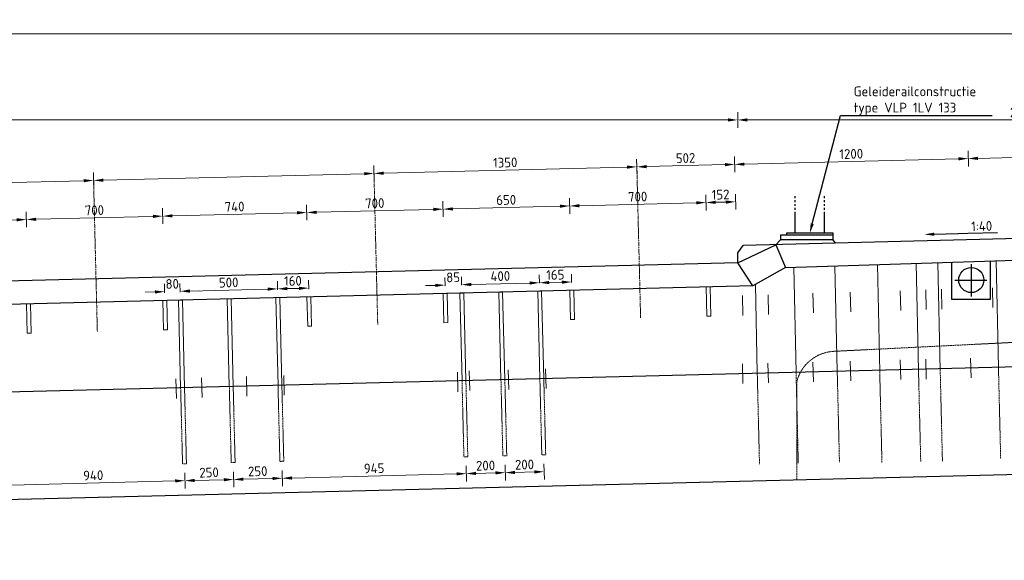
# Model space of a CAD drawing. Header units: millimetres. Extents: x -8028558 to 327273, y -63352 to 83293.
# Tile 170 of 195: x 255739 to 260794, y 13944 to 16718. Entities that reach past the tile are written whole.
import ezdxf
from ezdxf import colors
from ezdxf.entities.mleader import LeaderData, LeaderLine
from ezdxf.math import Vec2, Vec3

# ---------------------------------------------------------------- set-up
doc = ezdxf.new("R2010")
doc.units = ezdxf.units.MM
for name, pattern in [('NLCS-HIDDEN', [4, 2, -2]), ('XX-HART', [13, 4, -2, 1, -2, 4]), ('ZZ-HIDDEN-SO', [4, 2, -2])]:
    doc.linetypes.add(name, pattern=pattern)
for name, color, linetype, lineweight in [('B-CO-BC-BETONVORM-GD', 90, 'Continuous', 25), ('B-CO-BC-BETONVORM-GN', 10, 'ZZ-HIDDEN-SO', 13), ('B-CO-BC-BETONVORM-M', 7, 'Continuous', 18), ('B-CO-BC-STORTNAAD-GD', 10, 'BC-STORTNAAD', 25), ('B-CO-BC-WAPENING_HOOFDWAPENING-G', 170, 'Continuous', 18), ('B-CO-BC-WAPENING_HOOFDWAPENING-GN', 140, 'NLCS-HIDDEN', 13), ('X-XX-AL-HARTLIJN-G', 7, 'XX-HART', 18), ('X-XX-AL-M', 7, 'Continuous', 18), ('X-XX-AL-VERWIJZING-T25', 7, 'Continuous', 25)]:
    doc.layers.add(name, color=color, linetype=linetype, lineweight=lineweight)
doc.styles.add('NLCS-ISO-ANNOTATIEF-T25', font='NLCS-ISO.ttf', dxfattribs={"height": 2.5})
doc.styles.add('NLCS-ISO-MM20-T25', font='NLCS-ISO.ttf', dxfattribs={"height": 50})
doc.linetypes.add('BC-STORTNAAD', pattern='A,15,-1,[175,NLCS.SHX,S=1,R=0,X=0,Y=0],-1', length=17)
doc.dimstyles.new('NLCS-ANNOTATIEF-T25-PIJL_L0_H0', dxfattribs={"dimtxt": 2.5, "dimasz": 2.5, "dimexe": 2, "dimexo": 2, "dimgap": 0.7, "dimtad": 1, "dimdec": 0, "dimzin": 0, "dimdsep": 46, "dimtxsty": 'NLCS-ISO-ANNOTATIEF-T25', "dimcen": 0, "dimdle": 2, "dimclrd": 256, "dimclre": 256, "dimclrt": 256, "dimadec": 0, "dimazin": 0, "dimtfac": 1, "dimtdec": 3, "dimtofl": 0, "dimtmove": 0, "dimatfit": 3, "dimfxl": 2, "dimfxlon": 1, "dimtfillclr": 256, "dimtolj": 1, "dimtzin": 0, "dimlwd": -1, "dimlwe": -1, "dimarcsym": 0})
doc.dimstyles.new('NLCS-MM20-T25-PIJL_L0_H4', dxfattribs={"dimscale": 20, "dimtxt": 2.5, "dimasz": 2.5, "dimexe": 2, "dimexo": 2, "dimgap": 0.7, "dimtad": 1, "dimdec": 0, "dimzin": 0, "dimdsep": 46, "dimtxsty": 'NLCS-ISO-MM20-T25', "dimcen": 0, "dimdle": 2, "dimclrd": 256, "dimclre": 256, "dimclrt": 256, "dimadec": 4, "dimazin": 0, "dimtfac": 1, "dimtdec": 3, "dimtofl": 0, "dimtmove": 0, "dimatfit": 3, "dimfxl": 2, "dimfxlon": 1, "dimtfillclr": 256, "dimtolj": 1, "dimtzin": 0, "dimlwd": -1, "dimlwe": -1, "dimarcsym": 0})

# ---------------------------------------------------------------- blocks, each defined once
blk = doc.blocks.new('*D10')
at = {"layer": 'B-CO-BC-BETONVORM-M', "transparency": 16777216}
for p, q in [((243129.6, 16605.9), (243129.6, 16685.9)), ((262354.4, 16605.9), (262354.4, 16685.9)), ((243179.6, 16645.9), (262304.4, 16645.9))]:
    blk.add_line(p, q, dxfattribs=at)
for points in [[(243179.6, 16654.2), (243179.6, 16637.6), (243129.6, 16645.9)], [(262304.4, 16654.2), (262304.4, 16637.6), (262354.4, 16645.9)]]:
    blk.add_solid(points, dxfattribs=at)
at = {"layer": 'B-CO-BC-BETONVORM-M', "transparency": 16777216, "insert": (252742, 16684.9), "char_height": 50, "attachment_point": 5, "style": 'NLCS-ISO-ANNOTATIEF-T25'}
blk.add_mtext('\\A1;19225', dxfattribs=at)
blk = doc.blocks.new('*D1214')
at = {"layer": 'X-XX-AL-M', "transparency": 16777216}
for p, q in [((244204.6, 16163.4), (244204.6, 16243.4)), ((259424.9, 16163.4), (259424.9, 16243.4)), ((244254.6, 16203.4), (259374.9, 16203.4))]:
    blk.add_line(p, q, dxfattribs=at)
for points in [[(244254.6, 16211.7), (244254.6, 16195.1), (244204.6, 16203.4)], [(259374.9, 16211.7), (259374.9, 16195.1), (259424.9, 16203.4)]]:
    blk.add_solid(points, dxfattribs=at)
at = {"layer": 'X-XX-AL-M', "transparency": 16777216, "insert": (251814.7, 16242.4), "char_height": 50, "attachment_point": 5, "style": 'NLCS-ISO-MM20-T25'}
blk.add_mtext('\\A1;15220', dxfattribs=at)
blk = doc.blocks.new('*D1215')
at = {"layer": 'X-XX-AL-M', "transparency": 16777216}
for p, q in [((259424.9, 16163.4), (259424.9, 16243.4)), ((262354.4, 16163.4), (262354.4, 16243.4)), ((259474.9, 16203.4), (262304.4, 16203.4))]:
    blk.add_line(p, q, dxfattribs=at)
for points in [[(259474.9, 16211.7), (259474.9, 16195.1), (259424.9, 16203.4)], [(262304.4, 16211.7), (262304.4, 16195.1), (262354.4, 16203.4)]]:
    blk.add_solid(points, dxfattribs=at)
at = {"layer": 'X-XX-AL-M', "transparency": 16777216, "insert": (260889.6, 16242.4), "char_height": 50, "attachment_point": 5, "style": 'NLCS-ISO-MM20-T25'}
blk.add_mtext('\\A1;2930', dxfattribs=at)
blk = doc.blocks.new('*D957')
at = {"layer": 'X-XX-AL-M', "transparency": 16777216}
for p, q in [((256119, 15853), (256117, 15932.9)), ((254679.4, 15817), (254677.4, 15896.9)), ((254728.4, 15858.2), (256068, 15891.7))]:
    blk.add_line(p, q, dxfattribs=at)
for points in [[(256067.8, 15900), (256068.2, 15883.4), (256118, 15892.9)], [(254728.2, 15866.5), (254728.6, 15849.9), (254678.4, 15856.9)]]:
    blk.add_solid(points, dxfattribs=at)
blk = doc.blocks.new('*D958')
at = {"layer": 'X-XX-AL-M', "transparency": 16777216}
for p, q in [((256119, 15853), (256117, 15932.9)), ((256168, 15894.2), (257507.6, 15927.7)), ((257558.5, 15888.9), (257556.5, 15968.9))]:
    blk.add_line(p, q, dxfattribs=at)
for points in [[(257507.3, 15936), (257507.8, 15919.3), (257557.5, 15928.9)], [(256167.8, 15902.5), (256168.2, 15885.9), (256118, 15892.9)]]:
    blk.add_solid(points, dxfattribs=at)
blk = doc.blocks.new('*D959')
at = {"layer": 'X-XX-AL-M', "transparency": 16777216}
for p, q in [((258908.1, 15922.7), (258906.1, 16002.7)), ((257558.5, 15888.9), (257556.5, 15968.9)), ((257607.5, 15930.2), (258857.1, 15961.4))]:
    blk.add_line(p, q, dxfattribs=at)
for points in [[(257607.3, 15938.5), (257607.7, 15921.8), (257557.5, 15928.9)], [(258856.9, 15969.7), (258857.3, 15953.1), (258907.1, 15962.7)]]:
    blk.add_solid(points, dxfattribs=at)
at = {"layer": 'X-XX-AL-M', "transparency": 16777216, "insert": (258231.4, 15984.8), "char_height": 50, "attachment_point": 5, "rotation": 1.4321, "style": 'NLCS-ISO-MM20-T25'}
blk.add_mtext('\\A1;1350', dxfattribs=at)
blk = doc.blocks.new('*D960')
at = {"layer": 'X-XX-AL-M', "transparency": 16777216}
for p, q in [((258908.1, 15922.7), (258906.1, 16002.7)), ((258957.1, 15963.9), (259359.3, 15974)), ((259410.2, 15935.2), (259408.2, 16015.2))]:
    blk.add_line(p, q, dxfattribs=at)
for points in [[(259359, 15982.3), (259359.5, 15965.6), (259409.2, 15975.2)], [(258956.9, 15972.2), (258957.3, 15955.6), (258907.1, 15962.7)]]:
    blk.add_solid(points, dxfattribs=at)
at = {"layer": 'X-XX-AL-M', "transparency": 16777216, "insert": (259157.2, 16007.9), "char_height": 50, "attachment_point": 5, "rotation": 1.4321, "style": 'NLCS-ISO-MM20-T25'}
blk.add_mtext('\\A1;502', dxfattribs=at)
blk = doc.blocks.new('*D961')
at = {"layer": 'X-XX-AL-M', "transparency": 16777216}
for p, q in [((260609.4, 15965.2), (260607.4, 16045.2)), ((259410.2, 15935.2), (259408.2, 16015.2)), ((259459.2, 15976.5), (260558.4, 16003.9))]:
    blk.add_line(p, q, dxfattribs=at)
for points in [[(259459, 15984.8), (259459.4, 15968.1), (259409.2, 15975.2)], [(260558.2, 16012.3), (260558.6, 15995.6), (260608.4, 16005.2)]]:
    blk.add_solid(points, dxfattribs=at)
at = {"layer": 'X-XX-AL-M', "transparency": 16777216, "insert": (260007.8, 16029.2), "char_height": 50, "attachment_point": 5, "rotation": 1.4321, "style": 'NLCS-ISO-MM20-T25'}
blk.add_mtext('\\A1;1200', dxfattribs=at)
blk = doc.blocks.new('*D962')
at = {"layer": 'X-XX-AL-M', "transparency": 16777216}
for p, q in [((262188.9, 16004.7), (262186.9, 16084.7)), ((260609.4, 15965.2), (260607.4, 16045.2)), ((260658.4, 16006.4), (262137.9, 16043.4))]:
    blk.add_line(p, q, dxfattribs=at)
for points in [[(262137.7, 16051.8), (262138.1, 16035.1), (262187.9, 16044.7)], [(260658.2, 16014.8), (260658.6, 15998.1), (260608.4, 16005.2)]]:
    blk.add_solid(points, dxfattribs=at)
at = {"layer": 'X-XX-AL-M', "transparency": 16777216, "insert": (261397.2, 16063.9), "char_height": 50, "attachment_point": 5, "rotation": 1.4321, "style": 'NLCS-ISO-MM20-T25'}
blk.add_mtext('\\A1;1580', dxfattribs=at)
blk = doc.blocks.new('*D1256')
at = {"layer": 'X-XX-AL-M', "transparency": 16777216}
for p, q in [((255774.2, 15652.4), (255772.2, 15732.4)), ((255034.4, 15634), (255032.4, 15713.9)), ((255083.4, 15675.2), (255723.2, 15691.2))]:
    blk.add_line(p, q, dxfattribs=at)
for points in [[(255083.2, 15683.5), (255083.6, 15666.9), (255033.4, 15673.9)], [(255723, 15699.5), (255723.4, 15682.9), (255773.2, 15692.4)]]:
    blk.add_solid(points, dxfattribs=at)
at = {"layer": 'X-XX-AL-M', "transparency": 16777216, "insert": (255402.3, 15722.2), "char_height": 50, "attachment_point": 5, "rotation": 1.4321, "style": 'NLCS-ISO-MM20-T25'}
blk.add_mtext('\\A1;740', dxfattribs=at)
blk = doc.blocks.new('*D1257')
at = {"layer": 'X-XX-AL-M', "transparency": 16777216}
for p, q in [((255774.2, 15652.4), (255772.2, 15732.4)), ((256474, 15669.9), (256472, 15749.9)), ((255823.2, 15693.7), (256423, 15708.7))]:
    blk.add_line(p, q, dxfattribs=at)
for points in [[(255823, 15702), (255823.4, 15685.4), (255773.2, 15692.4)], [(256422.8, 15717), (256423.2, 15700.3), (256473, 15709.9)]]:
    blk.add_solid(points, dxfattribs=at)
at = {"layer": 'X-XX-AL-M', "transparency": 16777216, "insert": (256122.1, 15740.2), "char_height": 50, "attachment_point": 5, "rotation": 1.4321, "style": 'NLCS-ISO-MM20-T25'}
blk.add_mtext('\\A1;700', dxfattribs=at)
blk = doc.blocks.new('*D1258')
at = {"layer": 'X-XX-AL-M', "transparency": 16777216}
for p, q in [((256474, 15669.9), (256472, 15749.9)), ((256522.9, 15711.2), (257162.7, 15727.2)), ((257213.7, 15688.4), (257211.7, 15768.4))]:
    blk.add_line(p, q, dxfattribs=at)
for points in [[(257162.5, 15735.5), (257163, 15718.8), (257212.7, 15728.4)], [(256522.7, 15719.5), (256523.2, 15702.8), (256473, 15709.9)]]:
    blk.add_solid(points, dxfattribs=at)
at = {"layer": 'X-XX-AL-M', "transparency": 16777216, "insert": (256841.9, 15758.2), "char_height": 50, "attachment_point": 5, "rotation": 1.4321, "style": 'NLCS-ISO-MM20-T25'}
blk.add_mtext('\\A1;740', dxfattribs=at)
blk = doc.blocks.new('*D1259')
at = {"layer": 'X-XX-AL-M', "transparency": 16777216}
for p, q in [((257913.5, 15705.8), (257911.5, 15785.8)), ((257213.7, 15688.3), (257211.7, 15768.3)), ((257262.7, 15729.6), (257862.5, 15744.6))]:
    blk.add_line(p, q, dxfattribs=at)
for points in [[(257262.5, 15737.9), (257262.9, 15721.2), (257212.7, 15728.3)], [(257862.3, 15752.9), (257862.7, 15736.2), (257912.5, 15745.8)]]:
    blk.add_solid(points, dxfattribs=at)
at = {"layer": 'X-XX-AL-M', "transparency": 16777216, "insert": (257561.7, 15776.1), "char_height": 50, "attachment_point": 5, "rotation": 1.4321, "style": 'NLCS-ISO-MM20-T25'}
blk.add_mtext('\\A1;700', dxfattribs=at)
blk = doc.blocks.new('*D1260')
at = {"layer": 'X-XX-AL-M', "transparency": 16777216}
for p, q in [((257913.5, 15705.8), (257911.5, 15785.8)), ((258563.3, 15722.1), (258561.3, 15802.1)), ((257962.5, 15747.1), (258512.3, 15760.8))]:
    blk.add_line(p, q, dxfattribs=at)
for points in [[(257962.3, 15755.4), (257962.7, 15738.7), (257912.5, 15745.8)], [(258512.1, 15769.1), (258512.5, 15752.5), (258562.3, 15762.1)]]:
    blk.add_solid(points, dxfattribs=at)
at = {"layer": 'X-XX-AL-M', "transparency": 16777216, "insert": (258236.4, 15792.9), "char_height": 50, "attachment_point": 5, "rotation": 1.4321, "style": 'NLCS-ISO-MM20-T25'}
blk.add_mtext('\\A1;650', dxfattribs=at)
blk = doc.blocks.new('*D1261')
at = {"layer": 'X-XX-AL-M', "transparency": 16777216}
for p, q in [((258563.3, 15722), (258561.3, 15802)), ((258612.3, 15763.2), (259212.1, 15778.2)), ((259263.1, 15739.5), (259261.1, 15819.4))]:
    blk.add_line(p, q, dxfattribs=at)
for points in [[(258612.1, 15771.5), (258612.5, 15754.9), (258562.3, 15762)], [(259211.9, 15786.5), (259212.3, 15769.9), (259262.1, 15779.5)]]:
    blk.add_solid(points, dxfattribs=at)
at = {"layer": 'X-XX-AL-M', "transparency": 16777216, "insert": (258911.2, 15809.7), "char_height": 50, "attachment_point": 5, "rotation": 1.4321, "style": 'NLCS-ISO-MM20-T25'}
blk.add_mtext('\\A1;700', dxfattribs=at)
blk = doc.blocks.new('*D1262')
at = {"layer": 'X-XX-AL-M', "transparency": 16777216}
for p, q in [((259415, 15743.3), (259413, 15823.2)), ((259263.1, 15739.5), (259261.1, 15819.4)), ((259312.1, 15780.7), (259364.1, 15782))]:
    blk.add_line(p, q, dxfattribs=at)
for points in [[(259311.9, 15789), (259312.3, 15772.4), (259262.1, 15779.5)], [(259363.8, 15790.3), (259364.3, 15773.7), (259414, 15783.3)]]:
    blk.add_solid(points, dxfattribs=at)
at = {"layer": 'X-XX-AL-M', "transparency": 16777216, "insert": (259337.1, 15820.3), "char_height": 50, "attachment_point": 5, "rotation": 1.4321, "style": 'NLCS-ISO-MM20-T25'}
blk.add_mtext('\\A1;152', dxfattribs=at)
blk = doc.blocks.new('*D1263')
at = {"layer": 'X-XX-AL-M', "transparency": 16777216}
for p, q in [((257922.3, 15353), (257921.3, 15395.8)), ((258007.3, 15355.2), (258006.2, 15398)), ((257872.3, 15354.6), (257822.3, 15353.3)), ((258057.2, 15359.2), (258107.2, 15360.5))]:
    blk.add_line(p, q, dxfattribs=at)
for points in [[(258057, 15367.6), (258057.4, 15350.9), (258007.2, 15358)], [(257872.1, 15362.9), (257872.5, 15346.3), (257922.3, 15355.8)]]:
    blk.add_solid(points, dxfattribs=at)
at = {"layer": 'X-XX-AL-M', "transparency": 16777216, "insert": (257963.8, 15395.9), "char_height": 50, "attachment_point": 5, "rotation": 1.4321, "style": 'NLCS-ISO-MM20-T25'}
blk.add_mtext('\\A1;85', dxfattribs=at)
blk = doc.blocks.new('*D1264')
at = {"layer": 'X-XX-AL-M', "transparency": 16777216}
for p, q in [((258007.3, 15355.2), (258006.2, 15398)), ((258407.2, 15365.1), (258406.1, 15408)), ((258057.2, 15359.2), (258357.1, 15366.7))]:
    blk.add_line(p, q, dxfattribs=at)
for points in [[(258057, 15367.6), (258057.4, 15350.9), (258007.2, 15358)], [(258356.9, 15375), (258357.3, 15358.4), (258407.1, 15368)]]:
    blk.add_solid(points, dxfattribs=at)
at = {"layer": 'X-XX-AL-M', "transparency": 16777216, "insert": (258206.2, 15402), "char_height": 50, "attachment_point": 5, "rotation": 1.4321, "style": 'NLCS-ISO-MM20-T25'}
blk.add_mtext('\\A1;400', dxfattribs=at)
blk = doc.blocks.new('*D1265')
at = {"layer": 'X-XX-AL-M', "transparency": 16777216}
for p, q in [((258407.2, 15365.1), (258406.1, 15408)), ((258457.1, 15369.2), (258522.1, 15370.8)), ((258572.1, 15369.3), (258571.1, 15412.1))]:
    blk.add_line(p, q, dxfattribs=at)
for points in [[(258456.9, 15377.5), (258457.3, 15360.9), (258407.1, 15368)], [(258521.9, 15379.2), (258522.3, 15362.5), (258572.1, 15372.1)]]:
    blk.add_solid(points, dxfattribs=at)
at = {"layer": 'X-XX-AL-M', "transparency": 16777216, "insert": (258488.6, 15409), "char_height": 50, "attachment_point": 5, "rotation": 1.4321, "style": 'NLCS-ISO-MM20-T25'}
blk.add_mtext('\\A1;165', dxfattribs=at)
blk = doc.blocks.new('*D1266')
at = {"layer": 'X-XX-AL-M', "transparency": 16777216}
for p, q in [((256432.7, 15320.9), (256382.7, 15319.7)), ((256482.8, 15317), (256481.7, 15362.1)), ((256562.8, 15319), (256561.6, 15364.1)), ((256612.6, 15325.4), (256662.6, 15326.7))]:
    blk.add_line(p, q, dxfattribs=at)
for points in [[(256432.5, 15329.2), (256432.9, 15312.6), (256482.7, 15322.2)], [(256612.4, 15333.7), (256612.8, 15317.1), (256562.6, 15324.2)]]:
    blk.add_solid(points, dxfattribs=at)
at = {"layer": 'X-XX-AL-M', "transparency": 16777216, "insert": (256521.7, 15362.1), "char_height": 50, "attachment_point": 5, "rotation": 1.4321, "style": 'NLCS-ISO-MM20-T25'}
blk.add_mtext('\\A1;80', dxfattribs=at)
blk = doc.blocks.new('*D1267')
at = {"layer": 'X-XX-AL-M', "transparency": 16777216}
for p, q in [((257062.6, 15331.5), (257061.5, 15376.6)), ((256562.8, 15319), (256561.6, 15364.1)), ((256612.6, 15325.4), (257012.5, 15335.4))]:
    blk.add_line(p, q, dxfattribs=at)
for points in [[(256612.4, 15333.7), (256612.8, 15317.1), (256562.6, 15324.2)], [(257012.3, 15343.7), (257012.7, 15327.1), (257062.5, 15336.7)]]:
    blk.add_solid(points, dxfattribs=at)
at = {"layer": 'X-XX-AL-M', "transparency": 16777216, "insert": (256811.6, 15369.4), "char_height": 50, "attachment_point": 5, "rotation": 1.4321, "style": 'NLCS-ISO-MM20-T25'}
blk.add_mtext('\\A1;500', dxfattribs=at)
blk = doc.blocks.new('*D1268')
at = {"layer": 'X-XX-AL-M', "transparency": 16777216}
for p, q in [((257062.6, 15331.5), (257061.5, 15376.6)), ((257222.6, 15335.5), (257221.4, 15380.6)), ((257112.5, 15337.9), (257172.4, 15339.4))]:
    blk.add_line(p, q, dxfattribs=at)
for points in [[(257112.3, 15346.2), (257112.7, 15329.6), (257062.5, 15336.7)], [(257172.2, 15347.7), (257172.7, 15331.1), (257222.4, 15340.7)]]:
    blk.add_solid(points, dxfattribs=at)
at = {"layer": 'X-XX-AL-M', "transparency": 16777216, "insert": (257141.5, 15377.6), "char_height": 50, "attachment_point": 5, "rotation": 1.4321, "style": 'NLCS-ISO-MM20-T25'}
blk.add_mtext('\\A1;160', dxfattribs=at)
blk = doc.blocks.new('*D1200')
at = {"layer": 'X-XX-AL-M', "transparency": 16777216}
for p, q in [((255646.2, 14369), (255648.2, 14289)), ((256585.9, 14392.5), (256587.9, 14312.5)), ((255697.2, 14330.2), (256536.9, 14351.2))]:
    blk.add_line(p, q, dxfattribs=at)
for points in [[(256536.7, 14359.5), (256537.1, 14342.9), (256586.9, 14352.5)], [(255697, 14338.6), (255697.4, 14321.9), (255647.2, 14329)]]:
    blk.add_solid(points, dxfattribs=at)
at = {"layer": 'X-XX-AL-M', "transparency": 16777216, "insert": (256116.1, 14379.7), "char_height": 50, "attachment_point": 5, "rotation": 1.4321, "style": 'NLCS-ISO-MM20-T25'}
blk.add_mtext('\\A1;940', dxfattribs=at)
blk = doc.blocks.new('*D1201')
at = {"layer": 'X-XX-AL-M', "transparency": 16777216}
for p, q in [((256585.9, 14392.5), (256587.9, 14312.5)), ((256636.9, 14353.7), (256786.9, 14357.5)), ((256835.8, 14398.7), (256837.8, 14318.7))]:
    blk.add_line(p, q, dxfattribs=at)
for points in [[(256636.7, 14362), (256637.1, 14345.4), (256586.9, 14352.5)], [(256786.7, 14365.8), (256787.1, 14349.1), (256836.8, 14358.7)]]:
    blk.add_solid(points, dxfattribs=at)
at = {"layer": 'X-XX-AL-M', "transparency": 16777216, "insert": (256710.9, 14394.6), "char_height": 50, "attachment_point": 5, "rotation": 1.4321, "style": 'NLCS-ISO-MM20-T25'}
blk.add_mtext('\\A1;250', dxfattribs=at)
blk = doc.blocks.new('*D1202')
at = {"layer": 'X-XX-AL-M', "transparency": 16777216}
for p, q in [((256835.8, 14398.7), (256837.8, 14318.7)), ((256886.8, 14360), (257036.8, 14363.7)), ((257085.8, 14405), (257087.8, 14325))]:
    blk.add_line(p, q, dxfattribs=at)
for points in [[(256886.6, 14368.3), (256887, 14351.6), (256836.8, 14358.7)], [(257036.6, 14372), (257037, 14355.4), (257086.8, 14365)]]:
    blk.add_solid(points, dxfattribs=at)
at = {"layer": 'X-XX-AL-M', "transparency": 16777216, "insert": (256960.8, 14400.8), "char_height": 50, "attachment_point": 5, "rotation": 1.4321, "style": 'NLCS-ISO-MM20-T25'}
blk.add_mtext('\\A1;250', dxfattribs=at)
blk = doc.blocks.new('*D1203')
at = {"layer": 'X-XX-AL-M', "transparency": 16777216}
for p, q in [((258030.5, 14428.6), (258032.5, 14348.6)), ((257085.8, 14405), (257087.8, 14325)), ((257136.8, 14366.2), (257981.5, 14387.3))]:
    blk.add_line(p, q, dxfattribs=at)
for points in [[(257136.5, 14374.5), (257137, 14357.9), (257086.8, 14365)], [(257981.3, 14395.7), (257981.7, 14379), (258031.5, 14388.6)]]:
    blk.add_solid(points, dxfattribs=at)
at = {"layer": 'X-XX-AL-M', "transparency": 16777216, "insert": (257558.1, 14415.8), "char_height": 50, "attachment_point": 5, "rotation": 1.4321, "style": 'NLCS-ISO-MM20-T25'}
blk.add_mtext('\\A1;945', dxfattribs=at)
blk = doc.blocks.new('*D1204')
at = {"layer": 'X-XX-AL-M', "transparency": 16777216}
for p, q in [((258030.5, 14428.6), (258032.5, 14348.6)), ((258230.4, 14433.6), (258232.4, 14353.6)), ((258081.5, 14389.8), (258181.4, 14392.3))]:
    blk.add_line(p, q, dxfattribs=at)
for points in [[(258081.3, 14398.2), (258081.7, 14381.5), (258031.5, 14388.6)], [(258181.2, 14400.7), (258181.6, 14384), (258231.4, 14393.6)]]:
    blk.add_solid(points, dxfattribs=at)
at = {"layer": 'X-XX-AL-M', "transparency": 16777216, "insert": (258130.5, 14430.1), "char_height": 50, "attachment_point": 5, "rotation": 1.4321, "style": 'NLCS-ISO-MM20-T25'}
blk.add_mtext('\\A1;200', dxfattribs=at)
blk = doc.blocks.new('*D1205')
at = {"layer": 'X-XX-AL-M', "transparency": 16777216}
for p, q in [((258230.4, 14433.6), (258232.4, 14353.6)), ((258430.3, 14438.6), (258432.3, 14358.6)), ((258281.4, 14394.8), (258381.4, 14397.3))]:
    blk.add_line(p, q, dxfattribs=at)
for points in [[(258281.2, 14403.2), (258281.6, 14386.5), (258231.4, 14393.6)], [(258381.2, 14405.7), (258381.6, 14389), (258431.3, 14398.6)]]:
    blk.add_solid(points, dxfattribs=at)
at = {"layer": 'X-XX-AL-M', "transparency": 16777216, "insert": (258330.4, 14435.1), "char_height": 50, "attachment_point": 5, "rotation": 1.4321, "style": 'NLCS-ISO-MM20-T25'}
blk.add_mtext('\\A1;200', dxfattribs=at)

msp = doc.modelspace()

# ---------------------------------------------------------------- linework, layer by layer
at = {"layer": 'B-CO-BC-BETONVORM-GD', "flags": 128}
for points in [[(259720, 15802.1), (259720, 15812.1)], [(259720, 15782.1), (259720, 15792.1)], [(259720, 15762.1), (259720, 15772.1)], [(259870, 15802.1), (259870, 15812.1)], [(259870, 15782.1), (259870, 15792.1)], [(259870, 15762.1), (259870, 15772.1)], [(259720, 15742.1), (259720, 15752.1)], [(259720, 15622.6), (259720, 15732.1)], [(259870, 15742.1), (259870, 15752.1)], [(259870, 15622.6), (259870, 15732.1)], [(262354.4, 15632.6), (259453.7, 15559.1)], [(259915, 15612.6), (259915, 15622.6), (259675, 15622.6), (259675, 15612.6)], [(259645, 15587.6), (259620.7, 15563.3)], [(259915, 15587.6), (259915, 15612.6), (259645, 15612.6), (259645, 15587.6)], [(259915, 15587.6), (259645, 15587.6)], [(259927, 15571.1), (259914.8, 15587.8)], [(259424.9, 15470.6), (259620.7, 15563.3)], [(259424.9, 15520.7), (259453.7, 15559.1)], [(259424.9, 15470.6), (259424.9, 15520.7)], [(259620.7, 15563.3), (259670.5, 15446.5)], [(259670.5, 15446.5), (262356.9, 15531.8)], [(259424.9, 15470.6), (244389, 15094.7)], [(259502.8, 15352.5), (259424.9, 15470.6)], [(260522.5, 15473.5), (260522.5, 15283.4)], [(260722.5, 15283.4), (260722.5, 15479.9)], [(259670.5, 15446.5), (259502.8, 15352.5)], [(260624, 15462.7), (260624, 15297.8)], [(260540.4, 15381.8), (260703.6, 15381.8)], [(259502.8, 15352.5), (244190.5, 14969.7)], [(260522.5, 15283.4), (260722.5, 15283.4)], [(243174.6, 13944), (262384.6, 14424.3)]]:
    msp.add_lwpolyline(points, dxfattribs=at)
at = {"layer": 'B-CO-BC-BETONVORM-GD'}
msp.add_circle((260624, 15381.8), 64.5, dxfattribs=at)
at = {"layer": 'B-CO-BC-BETONVORM-GN', "flags": 128}
for points in [[(262366.8, 15137.7), (259919.3, 15016.2)], [(259727.8, 14357.8), (259727.8, 14858.2)]]:
    msp.add_lwpolyline(points, dxfattribs=at)
msp.add_lwpolyline([(259919.3, 15016.2, 0.334203), (259727.8, 14858.2)], format="xyb", dxfattribs=at)
at = {"layer": 'B-CO-BC-STORTNAAD-GD', "flags": 128}
msp.add_lwpolyline([(262370.9, 14974.1), (243159.6, 14493.8)], dxfattribs=at)
at = {"layer": 'B-CO-BC-WAPENING_HOOFDWAPENING-G', "flags": 128}
for points in [[(260452.8, 15471.3), (260464.6, 14918.1)], [(260751.9, 15480.8), (260763.6, 14933.6)], [(259713, 15447.8), (259724.5, 14908.4)], [(259924.3, 15454.5), (259935.9, 14913.7)], [(260142.3, 15461.4), (260154.1, 14911)], [(260341.4, 15467.8), (260353.2, 14916)], [(258218.2, 15320.4), (258198.3, 15319.9)], [(258209.5, 14870.1), (258198.3, 15319.9)], [(258229.5, 14870.6), (258218.2, 15320.4)], [(258418.2, 15325.4), (258398.2, 15324.9)], [(258409.4, 14875.1), (258398.2, 15324.9)], [(258429.4, 14875.5), (258418.2, 15325.4)], [(258583.1, 15329.5), (258563.1, 15329)], [(258566.9, 15179.1), (258563.1, 15329)], [(258586.9, 15179.6), (258583.1, 15329.5)], [(259282.9, 15347), (259262.9, 15346.5)], [(259266.7, 15196.6), (259262.9, 15346.5)], [(259286.7, 15197.1), (259282.9, 15347)], [(259515.7, 15359.7), (259525.4, 14903.5)], [(260005, 15218.4), (260002.5, 15319.8)], [(260261.6, 15225.9), (260259, 15327.2)], [(260392.9, 15230.5), (260390.3, 15331.9)], [(260473.2, 15233.3), (260470.7, 15334.6)], [(260734.9, 15240.4), (260732.4, 15341.8)], [(256493.8, 15277.3), (256473.8, 15276.8)], [(256477.5, 15126.8), (256473.8, 15276.8)], [(256497.5, 15127.3), (256493.8, 15277.3)], [(256573.8, 15279.3), (256553.8, 15278.8)], [(256565, 14828.9), (256553.8, 15278.8)], [(256585, 14829.4), (256573.8, 15279.3)], [(256823.7, 15285.5), (256803.7, 15285)], [(256814.9, 14835.2), (256803.7, 15285)], [(256834.9, 14835.7), (256823.7, 15285.5)], [(257073.6, 15291.8), (257053.6, 15291.3)], [(257064.9, 14841.4), (257053.6, 15291.3)], [(257084.8, 14841.9), (257073.6, 15291.8)], [(257233.6, 15295.8), (257213.6, 15295.3)], [(257217.3, 15145.3), (257213.6, 15295.3)], [(257237.3, 15145.8), (257233.6, 15295.8)], [(257933.3, 15313.3), (257913.3, 15312.8)], [(257917.1, 15162.8), (257913.3, 15312.8)], [(257937.1, 15163.3), (257933.3, 15313.3)], [(258018.3, 15315.4), (257998.3, 15314.9)], [(258009.6, 14865.1), (257998.3, 15314.9)], [(258029.6, 14865.6), (258018.3, 15315.4)], [(259451.7, 15200.7), (259449.2, 15302.1)], [(259583, 15205.4), (259580.5, 15306.7)], [(259813.3, 15212.9), (259810.8, 15314.2)], [(255794, 15259.8), (255774, 15259.3)], [(255777.8, 15109.4), (255774, 15259.3)], [(255797.8, 15109.9), (255794, 15259.8)], [(258586.9, 15179.6), (258566.9, 15179.1)], [(259286.7, 15197.1), (259266.7, 15196.6)], [(256497.5, 15127.3), (256477.5, 15126.8)], [(257237.3, 15145.8), (257217.3, 15145.3)], [(257937.1, 15163.3), (257917.1, 15162.8)], [(255797.8, 15109.9), (255777.8, 15109.4)], [(260005, 14864.2), (260002.5, 14965.6)], [(260261.6, 14870.8), (260259.1, 14972.1)], [(260392.9, 14873.9), (260390.4, 14975.3)], [(260623.3, 14879.7), (260620.7, 14981)], [(258049.7, 14814.6), (258047.1, 14916)], [(258249.6, 14819.6), (258247.1, 14921)], [(258441.3, 14825.1), (258438.8, 14926.5)], [(259451.6, 14850.4), (259449.1, 14951.7)], [(259583, 14853.7), (259580.4, 14955)], [(259813.3, 14859.4), (259810.8, 14960.8)], [(256543.4, 14773.8), (256540.9, 14875.2)], [(256674.7, 14778.5), (256672.2, 14879.8)], [(256905, 14786), (256902.5, 14887.4)], [(257096.7, 14791.5), (257094.2, 14892.9)], [(257988.2, 14808.3), (257985.7, 14909.7)]]:
    msp.add_lwpolyline(points, dxfattribs=at)
at = {"layer": 'B-CO-BC-WAPENING_HOOFDWAPENING-GN', "flags": 128}
for points in [[(259935.9, 14913.7), (259947.3, 14448.1)], [(260353.2, 14916), (260364.6, 14450.4)], [(260464.6, 14918.1), (260476, 14452.5)], [(260763.6, 14933.6), (260775, 14468)], [(258009.6, 14865.1), (258019.3, 14475.2)], [(258029.6, 14865.6), (258039.3, 14475.7)], [(258209.5, 14870.1), (258219.2, 14480.2)], [(258229.5, 14870.6), (258239.2, 14480.7)], [(258409.4, 14875.1), (258419.2, 14485.2)], [(258429.4, 14875.5), (258439.2, 14485.7)], [(259525.4, 14903.5), (259536.8, 14437.9)], [(259724.5, 14908.4), (259735.9, 14442.9)], [(260154.1, 14911), (260165.5, 14445.4)], [(256565, 14828.9), (256574.8, 14439.1)], [(256585, 14829.4), (256594.8, 14439.6)], [(256814.9, 14835.2), (256824.7, 14445.3)], [(256834.9, 14835.7), (256844.7, 14445.8)], [(257064.9, 14841.4), (257074.6, 14451.6)], [(257084.8, 14841.9), (257094.6, 14452.1)], [(258039.3, 14475.7), (258019.3, 14475.2)], [(258239.2, 14480.7), (258219.2, 14480.2)], [(258439.2, 14485.7), (258419.2, 14485.2)], [(256594.8, 14439.6), (256574.8, 14439.1)], [(256844.7, 14445.8), (256824.7, 14445.3)], [(257094.6, 14452.1), (257074.6, 14451.6)]]:
    msp.add_lwpolyline(points, dxfattribs=at)
at = {"layer": 'X-XX-AL-HARTLIJN-G', "flags": 128}
for points in [[(258926.5, 15187.9), (258906.5, 15985.8)], [(257576.9, 15154.2), (257557, 15952)], [(256137.4, 15118.2), (256117.4, 15916)]]:
    msp.add_lwpolyline(points, dxfattribs=at)

# ---------------------------------------------------------------- dimensions: what is measured, and where the dimension line sits
at = {"layer": 'B-CO-BC-BETONVORM-M'}
dim = msp.add_linear_dim(base=(262354.4, 16645.9), p1=(243129.6, 15334.5), p2=(262354.4, 15632.6), dimstyle='NLCS-ANNOTATIEF-T25-PIJL_L0_H0', dxfattribs=at)
dim.commit()
dim.dimension.update_dxf_attribs({"geometry": '*D10', "text_midpoint": (252742, 16645.9), "dimtype": 160})
at = {"layer": 'X-XX-AL-M'}
for base, p1, p2, picture, middle in [((259424.9, 16203.4), (244204.6, 15119.4), (259424.9, 15520.7), '*D1214', (251814.7, 16242.4)), ((262354.4052, 16203.3914), (259424.8554, 15520.683), (262354.4052, 15632.5745), '*D1215', (260889.6303, 16242.3914))]:
    dim = msp.add_linear_dim(base=base, p1=p1, p2=p2, dimstyle='NLCS-MM20-T25-PIJL_L0_H4', dxfattribs=at)
    dim.commit()
    dim.dimension.update_dxf_attribs({"geometry": picture, "text_midpoint": middle})
for base, p1, p2, picture, middle in [((262187.9, 16044.7), (260624, 15380.6), (262203.5, 15420), '*D962', (261397.2, 16063.9)), ((259409.2, 15975.2), (258922.7, 15338), (259424.9, 15350.6), '*D960', (259157.2, 16007.9)), ((260608.3832, 16005.1974), (259424.8554, 15350.5763), (260623.9993, 15380.5549), '*D961', (260007.8366, 16029.196)), ((258907.1, 15962.7), (257573.2, 15304.3), (258922.7, 15338), '*D959', (258231.4, 15984.8)), ((258562.3, 15762.1), (257923.3, 15313), (258573.1, 15329.3), '*D1260', (258236.4, 15792.9)), ((259262.1, 15779.5), (258573.1, 15329.3), (259272.9, 15346.8), '*D1261', (258911.2, 15809.7)), ((259414, 15783.3), (259272.9, 15346.8), (259424.9, 15350.6), '*D1262', (259337.1, 15820.3)), ((256473, 15709.9), (255784, 15259.6), (256483.8, 15277), '*D1257', (256122.1, 15740.2)), ((257212.7, 15728.4), (256483.8, 15277), (257223.6, 15295.5), '*D1258', (256841.9, 15758.2)), ((257912.5, 15745.8), (257223.6, 15295.5), (257923.3, 15313), '*D1259', (257561.7, 15776.1)), ((255773.2, 15692.4), (255044.2, 15241.1), (255784, 15259.6), '*D1256', (255402.3, 15722.2)), ((258407.1, 15368), (258008.3, 15315.2), (258408.2, 15325.2), '*D1264', (258206.2, 15402)), ((258572.1, 15372.1), (258408.2, 15325.2), (258573.1, 15329.3), '*D1265', (258488.6, 15409)), ((257062.5, 15336.7), (256563.8, 15279), (257063.6, 15291.5), '*D1267', (256811.6, 15369.4)), ((257222.4, 15340.7), (257063.6, 15291.5), (257223.6, 15295.5), '*D1268', (257141.5, 15377.6)), ((258031.5, 14388.6), (257084.6, 14451.8), (258029.3, 14475.4), '*D1203', (257558.1, 14415.8)), ((258231.4, 14393.6), (258029.3, 14475.4), (258229.2, 14480.4), '*D1204', (258130.5, 14430.1)), ((258431.3, 14398.6), (258229.2, 14480.4), (258429.2, 14485.4), '*D1205', (258330.4, 14435.1)), ((256586.9, 14352.5), (255645, 14415.8), (256584.8, 14439.3), '*D1200', (256116.1, 14379.7)), ((256836.8, 14358.7), (256584.8, 14439.3), (256834.7, 14445.6), '*D1201', (256710.9, 14394.6)), ((257086.8, 14365), (256834.7, 14445.6), (257084.6, 14451.8), '*D1202', (256960.8, 14400.8))]:
    dim = msp.add_linear_dim(base=base, p1=p1, p2=p2, angle=181.4321, dimstyle='NLCS-MM20-T25-PIJL_L0_H4', dxfattribs=at)
    dim.commit()
    dim.dimension.update_dxf_attribs({"geometry": picture, "text_midpoint": middle})
for base, p1, p2, picture, middle in [((256118, 15892.9), (254694.1, 15232.3), (256133.6, 15268.3), '*D957', (255398.2, 15874.9)), ((257557.5, 15928.9), (256133.6, 15268.3), (257573.2, 15304.3), '*D958', (256837.8, 15910.9))]:
    dim = msp.add_linear_dim(base=base, p1=p1, p2=p2, angle=181.4321, text=' ', dimstyle='NLCS-MM20-T25-PIJL_L0_H4', dxfattribs=at)
    dim.commit()
    dim.dimension.update_dxf_attribs({"geometry": picture, "text_midpoint": middle})
for base, p1, p2, picture, middle in [((258007.2, 15358), (257923.3, 15313), (258008.3, 15315.2), '*D1263', (257964.8, 15356.9)), ((256562.6, 15324.2), (256483.8, 15277), (256563.8, 15279), '*D1266', (256522.6, 15323.2))]:
    dim = msp.add_linear_dim(base=base, p1=p1, p2=p2, angle=1.4321, dimstyle='NLCS-MM20-T25-PIJL_L0_H4', dxfattribs=at)
    dim.commit()
    dim.dimension.update_dxf_attribs({"geometry": picture, "text_midpoint": middle, "dimtype": 161})

# ---------------------------------------------------------------- leaders
at = {"layer": 'X-XX-AL-VERWIJZING-T25'}
ml = msp.add_multileader_mtext('Standard', dxfattribs=at)
ml.set_content('Geleiderailconstructie\\Ptype VLP 1LV 133 ', color=256, style='NLCS-ISO-MM20-T25')
ml.set_leader_properties(color=256, linetype='ByLayer', lineweight=-1)
ml.build(insert=Vec2(0, 0))
ml.multileader.update_dxf_attribs({"text_left_attachment_type": 5, "text_right_attachment_type": 5, "dogleg_length": 50, "arrow_head_size": 50})
ctx = ml.context
ctx.base_point, ctx.char_height, ctx.arrow_head_size, ctx.landing_gap_size, ctx.plane_origin = Vec3(260002.4, 16226.8), 50, 50, 18, Vec3(259795, 15622.6)
ctx.left_attachment, ctx.right_attachment = 5, 5
notes = []
notes.append((ctx, [(1, (1, 1, 0), (259952.4, 16226.8), (1, 0), 50, [(0, [(259795, 15622.6)], 0, [])])]))
ctx.mtext.insert, ctx.mtext.flow_direction = Vec3(260020.4, 16375.1), 5
ml = msp.add_multileader_mtext('Standard', dxfattribs=at)
ml.set_content('1:40', color=256, style='NLCS-ISO-MM20-T25')
ml.set_leader_properties(color=256, linetype='ByLayer', lineweight=-1)
ml.build(insert=Vec2(0, 0))
ml.multileader.update_dxf_attribs({"text_left_attachment_type": 5, "text_right_attachment_type": 5, "dogleg_length": 50, "arrow_head_size": 50})
ctx = ml.context
ctx.base_point, ctx.char_height, ctx.arrow_head_size, ctx.landing_gap_size, ctx.plane_origin, ctx.plane_x_axis, ctx.plane_y_axis = Vec3(260606.5, 15621.9), 50, 50, 18, Vec3(260383.7, 15615.8), Vec3(0.999624, 0.027417), Vec3(-0.027417, 0.999624)
ctx.left_attachment, ctx.right_attachment = 5, 5
notes.append((ctx, [(0, (1, 1, 0), (260556.5, 15620.5), (0.999624, 0.027417), 50, [(0, [(260383.7, 15615.8)], 0, [])])]))
ctx.mtext.insert, ctx.mtext.text_direction, ctx.mtext.rotation, ctx.mtext.flow_direction = Vec3(260622.9, 15682.3), Vec3(0.999624, 0.027417), 0.027421, 5
for ctx, leaders in notes:
    for number, flags, end, landing, length, lines in leaders:
        leader = LeaderData()
        leader.index, (leader.has_last_leader_line, leader.has_dogleg_vector, leader.attachment_direction) = number, flags
        leader.last_leader_point, leader.dogleg_vector, leader.dogleg_length = Vec3(end), Vec3(landing), length
        for number, points, colour, breaks in lines:
            line = LeaderLine()
            line.index, line.vertices, line.color, line.breaks = number, Vec3.list(points), colors.encode_raw_color(colour), breaks
            leader.lines.append(line)
        ctx.leaders.append(leader)

doc.saveas('drawing.dxf')
